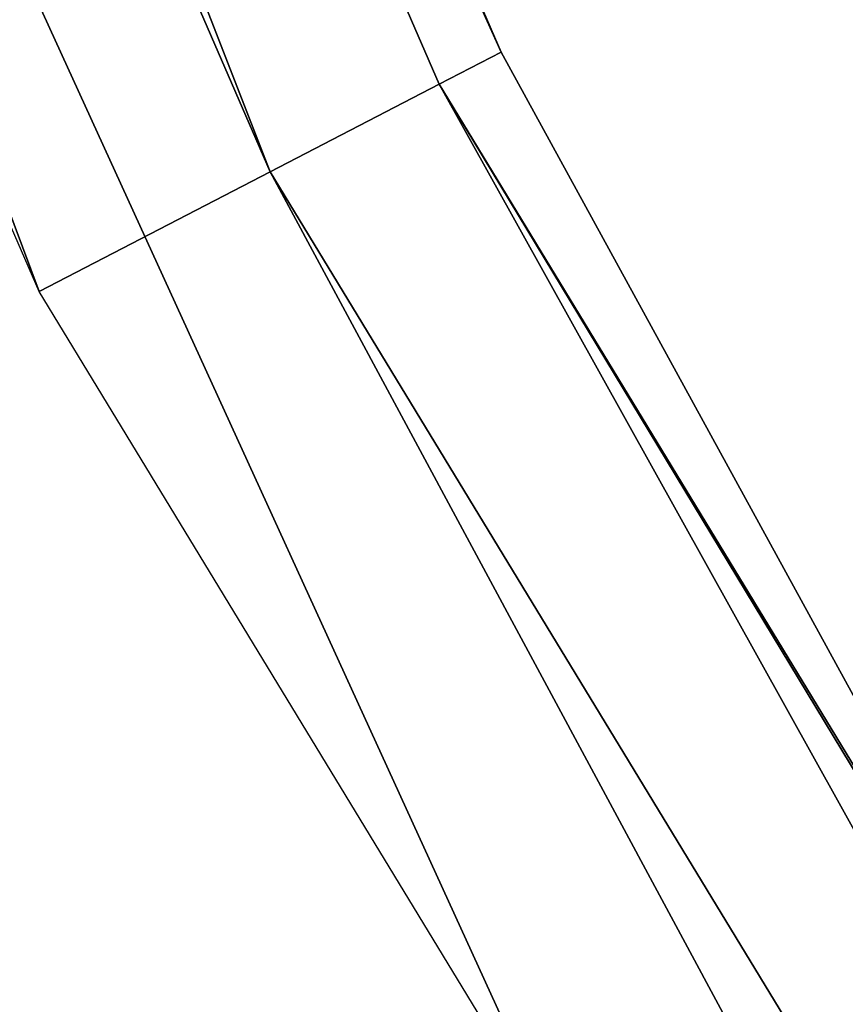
# Model space of a CAD drawing. Header units: millimetres. Extents: x 1 to 201, y 1 to 201.
# Tile 110 of 256: x 39.25 to 40.84, y 67.65 to 69.55. Entities that reach past the tile are written whole.
import ezdxf

# ---------------------------------------------------------------- set-up
doc = ezdxf.new("R2010")
doc.units = ezdxf.units.MM
doc.header["$LTSCALE"] = 25.4
doc.layers.get('0').update_dxf_attribs({"true_color": 0xff5454})

# ---------------------------------------------------------------- blocks, each defined once
blk = doc.blocks.new('MERIDA-LED-9514.STL#1')
at = {"color": 251, "true_color": 0x555555}
mesh = blk.add_polyface(dxfattribs=at)
corners = [(37.2939, 78.6889, -32.4529), (41.7403, 68.6807, -34.2529), (41.7403, 68.6807, -32.4529), (37.2939, 78.6889, -34.2529)]
mesh.append_faces([[corners[k] for k in face] for face in [(0, 1, 2), (1, 0, 3)]], dxfattribs={"vtx0": -1, "color": 251})
at = {"color": 7, "true_color": 0xffffff}
mesh = blk.add_polyface(dxfattribs=at)
corners = [(35.3224, 78.2688, -32), (40.8112, 66.25, -43), (40.8112, 66.25, -32), (35.3224, 78.2688, -43)]
mesh.append_faces([[corners[k] for k in face] for face in [(0, 1, 2), (1, 0, 3)]], dxfattribs={"vtx0": -1, "color": 7})
mesh = blk.add_polyface(dxfattribs=at)
corners = [(36.3289, 78.0159, -43.5), (40.1799, 69.4855, -43), (40.0609, 69.4239, -43.5), (36.4551, 78.0607, -43)]
mesh.append_faces([[corners[k] for k in face] for face in [(0, 1, 2), (1, 0, 3)]], dxfattribs={"vtx0": -1, "color": 7})
mesh = blk.add_polyface(dxfattribs=at)
corners = [(36.3289, 78.0159, -43.5), (39.7359, 69.2555, -43.866), (35.984, 77.8933, -43.866), (40.0609, 69.4239, -43.5)]
mesh.append_faces([[corners[k] for k in face] for face in [(0, 1, 2), (1, 0, 3)]], dxfattribs={"vtx0": -1, "color": 7})
mesh = blk.add_polyface(dxfattribs=at)
corners = [(35.984, 77.8933, -43.866), (39.292, 69.0255, -44), (35.5129, 77.7259, -44), (39.7359, 69.2555, -43.866)]
mesh.append_faces([[corners[k] for k in face] for face in [(0, 1, 2), (1, 0, 3)]], dxfattribs={"vtx0": -1, "color": 7})
mesh = blk.add_polyface(dxfattribs=at)
corners = [(40.1799, 69.4855, -43), (41.6773, 66.75, -43), (40.0609, 69.4239, -43.5)]
mesh.append_faces([[corners[k] for k in face] for face in [(0, 1, 2)]], dxfattribs={"color": 7})
mesh = blk.add_polyface(dxfattribs=at)
corners = [(40.1799, 69.4855, -43), (41.6773, 66.75, -33), (41.6773, 66.75, -43)]
mesh.append_faces([[corners[k] for k in face] for face in [(0, 1, 2)]], dxfattribs={"color": 7})
mesh = blk.add_polyface(dxfattribs=at)
corners = [(40.0609, 69.4239, -43.5), (44.6291, 61.2091, -43.866), (39.7359, 69.2555, -43.866), (44.9281, 61.4201, -43.5)]
mesh.append_faces([[corners[k] for k in face] for face in [(0, 1, 2), (1, 0, 3)]], dxfattribs={"vtx0": -1, "color": 7})
mesh = blk.add_polyface(dxfattribs=at)
corners = [(40.0609, 69.4239, -43.5), (41.6773, 66.75, -43), (44.9281, 61.4201, -43.5)]
mesh.append_faces([[corners[k] for k in face] for face in [(0, 1, 2)]], dxfattribs={"color": 7})
mesh = blk.add_polyface(dxfattribs=at)
corners = [(39.7359, 69.2555, -43.866), (44.2206, 60.9207, -44), (39.292, 69.0255, -44), (44.6291, 61.2091, -43.866)]
mesh.append_faces([[corners[k] for k in face] for face in [(0, 1, 2), (1, 0, 3)]], dxfattribs={"vtx0": -1, "color": 7})

msp = doc.modelspace()

# ---------------------------------------------------------------- block references
at = {"color": 0}
msp.add_blockref('MERIDA-LED-9514.STL#1', (0, 0), dxfattribs=at)

doc.saveas('drawing.dxf')
